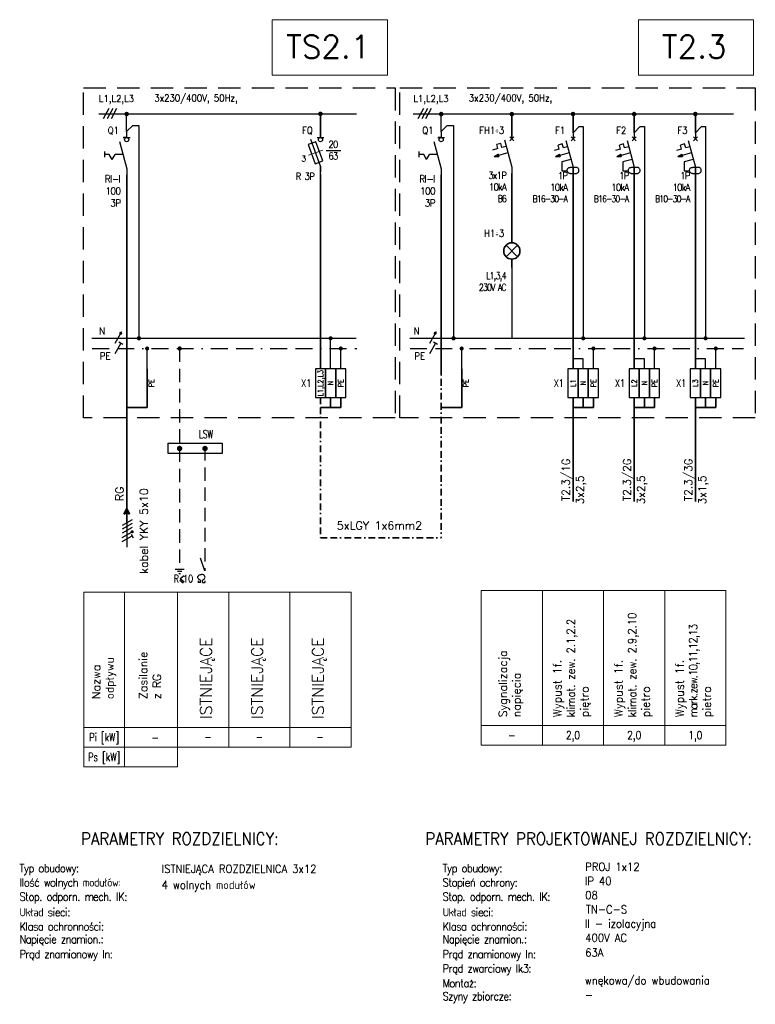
# Model space of a CAD drawing. Header units: metres. Extents: x 45679 to 56861, y -13563 to -12299.
# Tile 2 of 5: x 56288 to 56452, y -13246 to -13027. Entities that reach past the tile are written whole.
import ezdxf
from ezdxf.enums import TextEntityAlignment as Align

# ---------------------------------------------------------------- set-up
doc = ezdxf.new("R2010")
doc.units = ezdxf.units.M
doc.header["$MEASUREMENT"] = 0
for name, pattern in [('( Border )', [1.751, 0.5, -0.25, 0.5, -0.25, 0.001, -0.25]), ('BORDER2', [0.875, 0.25, -0.125, 0.25, -0.125, 0, -0.125]), ('DASHEDX2', [1.5, 1, -0.5]), ('HIDDEN', [0.375, 0.25, -0.125])]:
    doc.linetypes.add(name, pattern=pattern)
for name, color, linetype in [('6', 7, 'Continuous'), ('E-SCHEMAT', 7, 'Continuous'), ('E2-OPIS', 4, 'Continuous'), ('E_opis_odplywu_tekst_pl', 7, 'Continuous'), ('E_SCHEMAT', 7, 'Continuous'), ('el. opisy', 7, 'Continuous'), ('POMOC', 7, 'Continuous'), ('S_INSTALACJA', 7, 'Continuous'), ('S_OPISY', 7, 'Continuous'), ('SCIANY', 7, 'Continuous')]:
    doc.layers.add(name, color=color, linetype=linetype)
for name, color, linetype, lineweight in [('CIENKA', 6, 'Continuous', 25), ('el. zasilanie', 7, 'Continuous', 35), ('I-EL_odplyw_opis_ramka', 7, 'Continuous', 20), ('I-EL_osprzet_symbol_zaciski', 7, 'Continuous', 20), ('PE', 51, 'DASHEDX2', 25)]:
    doc.layers.add(name, color=color, linetype=linetype, lineweight=lineweight)
doc.styles.add('ELECTRICAL', font='romans.shx')
doc.styles.add('Marek', font='simplex.shx', dxfattribs={"width": 0.8, "oblique": 10})
doc.styles.add('ROMANS', font='romans.shx', dxfattribs={"width": 0.7})
doc.styles.add('ROMANS 0.7', font='romans.shx', dxfattribs={"width": 0.7})
doc.styles.get("Standard").update_dxf_attribs({"font": 'romans.shx'})

# ---------------------------------------------------------------- blocks, each defined once
blk = doc.blocks.new('MOFO_zasilanie')
at = {"color": 251}
for p, q in [((0, 0), (0, -2.75)), ((0, -3.75), (0, -6))]:
    blk.add_line(p, q, dxfattribs=at)
at = {"color": 251, "ltscale": 10}
for p, q in [((0, -2.75), (-0.675, -4.1)), ((-0.675, -4.1), (0, -3.75)), ((0, -2.75), (0.675, -4.1)), ((0, -3.75), (0.675, -4.1))]:
    blk.add_line(p, q, dxfattribs=at)
blk = doc.blocks.new('R303')
at = {"layer": 'el. zasilanie', "color": 242, "true_color": 0xcd2027}
blk.add_line((0, -80), (0, -80), dxfattribs=at)
at = {"layer": 'I-EL_osprzet_symbol_zaciski', "color": 242, "linetype": 'Continuous', "ltscale": 0.2, "true_color": 0xcd2027}
blk.add_line((-29.5, -52.8), (6, -40.3), dxfattribs=at)
at = {"layer": 'S_INSTALACJA', "color": 242, "true_color": 0xcd2027}
for p, q in [((0, 5), (0, -10)), ((0, -10), (0, 0)), ((0, -10), (0, 0)), ((0, -80), (-23.9, -14.2)), ((-8.2, -10), (8.3, -10)), ((0, -100), (0, -80)), ((0, -80), (0, -95))]:
    blk.add_line(p, q, dxfattribs=at)
blk.add_lwpolyline([(-29.9, -27), (-12.8, -74), (6, -67.2), (-11.1, -20.2)], close=True, dxfattribs=at)
blk.add_circle((0, -15), 5, dxfattribs=at)
at = {"layer": 'I-EL_osprzet_symbol_zaciski', "color": 242, "linetype": 'Continuous', "ltscale": 0.2, "true_color": 0xcd2027, "insert": (-47, -54.3), "char_height": 14, "width": 175.041, "attachment_point": 1}
blk.add_mtext('3', dxfattribs=at)
blk = doc.blocks.new('FR300')
at = {"layer": 'E_SCHEMAT', "color": 1}
for p, q in [((0.2, -15), (-7.7, -15)), ((0.2, -15), (8.1, -15)), ((-17.8, -24.3), (0.2, -91.5)), ((-53.6, -63.2), (-53.6, -48.8)), ((-42.7, -56), (-53.6, -56)), ((-35.6, -68.3), (-42.7, -56)), ((-35.6, -68.3), (-28.5, -56)), ((-9.3, -56), (-28.5, -56))]:
    blk.add_line(p, q, dxfattribs=at)
at = {"layer": 'el. zasilanie', "color": 1}
blk.add_line((0.2, -91.5), (0.2, -91.5), dxfattribs=at)
at = {"layer": 'S_INSTALACJA', "color": 1}
for p, q in [((0, 0), (0, -15)), ((-8.3, -15), (8.2, -15)), ((0.2, -91.5), (0.2, -106.5))]:
    blk.add_line(p, q, dxfattribs=at)
blk.add_circle((0, -20), 5, dxfattribs=at)
blk = doc.blocks.new('P312')
at = {"layer": 'E_SCHEMAT', "linetype": 'Continuous', "true_color": 0xcd2027}
h = blk.add_hatch(dxfattribs=at)
h.set_pattern_fill('STEEL', color=242, scale=0.014, angle=-90, style=0)
h.set_pattern_definition([(315, (280841.47022, -666577.527926), (0.0314308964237, 0.0314308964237), []), (315, (280841.492444, -666577.527926), (0.0314308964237, 0.0314308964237), [])])
h.paths.add_polyline_path([(-43, -58.5), (-33.1, -52.8), (-31.6, -58.5)])
at = {"layer": '6', "color": 242, "true_color": 0xcd2027}
for p, q in [((-27.5, -71.6), (-27.5, -93)), ((-27.5, -93), (-14.5, -93)), ((-14.5, -92.3), (-14.3, -90.9)), ((-14.3, -93.8), (-14.5, -92.3)), ((-14.3, -90.9), (-13.9, -89.5)), ((-13.9, -95.2), (-14.3, -93.8)), ((-13.9, -89.5), (-13.2, -88.2)), ((-13.2, -96.5), (-13.9, -95.2)), ((-13.2, -88.2), (-12.3, -87)), ((-12.3, -97.6), (-13.2, -96.5)), ((-12.3, -87), (-11.2, -86.1)), ((-11.2, -86.1), (-9.9, -85.4)), ((-9.9, -85.4), (-8.5, -85)), ((-8.5, -85), (-7.1, -84.8)), ((7.1, -84.8), (-7.1, -84.8)), ((8.5, -85), (7.1, -84.8)), ((9.9, -85.4), (8.5, -85)), ((11.2, -86.1), (9.9, -85.4)), ((12.3, -87), (11.2, -86.1)), ((13.2, -88.2), (12.3, -87)), ((12.3, -97.6), (13.2, -96.5)), ((13.9, -89.5), (13.2, -88.2)), ((13.2, -96.5), (13.9, -95.2)), ((14.4, -90.9), (13.9, -89.5)), ((13.9, -95.2), (14.4, -93.8)), ((14.5, -92.3), (14.4, -90.9)), ((14.4, -93.8), (14.5, -92.3)), ((-11.2, -98.5), (-12.3, -97.6)), ((-9.9, -99.2), (-11.2, -98.5)), ((-8.5, -99.7), (-9.9, -99.2)), ((-7.1, -99.8), (-8.5, -99.7)), ((-7.1, -99.8), (7.1, -99.8)), ((7.1, -99.8), (8.5, -99.7)), ((8.5, -99.7), (9.9, -99.2)), ((9.9, -99.2), (11.2, -98.5)), ((11.2, -98.5), (12.3, -97.6))]:
    blk.add_line(p, q, dxfattribs=at)
at = {"layer": 'E-SCHEMAT', "color": 242, "true_color": 0xcd2027}
for p, q in [((-17.6, -18.9), (0, -84.6)), ((-4.9, -10.1), (4.9, -19.9)), ((4.9, -10.1), (-4.9, -19.9)), ((-33.6, -40), (-46.2, -43.4)), ((-26.4, -27.5), (-36.2, -30.1)), ((-33.6, -40), (-36.2, -30.1)), ((-23.7, -37.3), (-26.4, -27.5)), ((-13.4, -34.6), (-23.7, -37.3))]:
    blk.add_line(p, q, dxfattribs=at)
at = {"layer": 'E_SCHEMAT', "color": 242, "true_color": 0xcd2027}
for p, q in [((-4.9, -10.1), (4.9, -19.9)), ((4.9, -10.1), (-4.9, -19.9)), ((4.9, -10.1), (-4.9, -19.9)), ((-43, -58.5), (-33.1, -52.8)), ((-43, -58.5), (-31.6, -58.5)), ((-33.1, -52.8), (-31.6, -58.5)), ((-9.4, -49.5), (-32.3, -55.7)), ((-5.1, -65.5), (-27.5, -71.6))]:
    blk.add_line(p, q, dxfattribs=at)
at = {"layer": 'S_INSTALACJA', "color": 242, "true_color": 0xcd2027}
for p, q in [((0, 0), (0, -15)), ((0, 0), (0, -15)), ((0, -84.6), (0, -99.6)), ((0, -84.6), (0, -99.6))]:
    blk.add_line(p, q, dxfattribs=at)
blk = doc.blocks.new('L300')
at = {"layer": 'el. zasilanie', "color": 242, "true_color": 0xcd2027}
for p, q in [((0, -20), (0, 0)), ((14.1, -54.2), (-14.1, -25.9)), ((-14.1, -54.2), (14.1, -25.9)), ((0, -80.1), (0, -60))]:
    blk.add_line(p, q, dxfattribs=at)
blk.add_circle((0, -40), 20, dxfattribs=at)
blk = doc.blocks.new('S300')
at = {"layer": 'E_SCHEMAT', "linetype": 'Continuous', "true_color": 0xcd2027}
h = blk.add_hatch(dxfattribs=at)
h.set_pattern_fill('STEEL', color=242, scale=0.014, angle=-90, style=0)
h.set_pattern_definition([(315, (280841.459914, -666577.429463), (0.0314308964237, 0.0314308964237), []), (315, (280841.48214, -666577.429463), (0.0314308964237, 0.0314308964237), [])])
h.paths.add_polyline_path([(-43, -58.4), (-33.1, -52.7), (-31.6, -58.4)])
at = {"layer": 'E_SCHEMAT', "color": 242, "true_color": 0xcd2027}
for p, q in [((0, -15), (0, 5)), ((-18, -17.4), (0, -84.5)), ((-4.9, -10.1), (4.9, -19.9)), ((4.9, -10.1), (-4.9, -19.9)), ((-4.9, -10.1), (4.9, -19.9)), ((4.9, -10.1), (-4.9, -19.9)), ((-34.4, -38.9), (-47.3, -42.4)), ((-27, -26.2), (-37.1, -28.9)), ((-34.4, -38.9), (-37.1, -28.9)), ((-24.3, -36.2), (-27, -26.2)), ((-13.7, -33.4), (-24.3, -36.2)), ((-43, -58.4), (-33.1, -52.7)), ((-43, -58.4), (-31.6, -58.4)), ((-33.1, -52.7), (-31.6, -58.4)), ((-9.4, -49.4), (-32.3, -55.6))]:
    blk.add_line(p, q, dxfattribs=at)
at = {"layer": 'S_INSTALACJA', "color": 242, "true_color": 0xcd2027}
for p, q in [((0, 0), (0, -15)), ((0, -84.5), (0, -99.5))]:
    blk.add_line(p, q, dxfattribs=at)

msp = doc.modelspace()

# ---------------------------------------------------------------- linework, layer by layer
at = {"color": 251, "const_width": 0.502}
msp.add_lwpolyline([(56312.04, -13047.85, -1), (56311.54, -13047.85, -1)], format="xyb", close=True, dxfattribs=at)
at = {"const_width": 0.502}
for points in [[(56355.21, -13047.8, -1), (56354.71, -13047.8, -1)], [(56382.11, -13047.85, -1), (56381.6, -13047.85, -1)]]:
    msp.add_lwpolyline(points, format="xyb", close=True, dxfattribs=at)
at = {"color": 7, "const_width": 0.502}
for points in [[(56397.84, -13047.85, -1), (56397.34, -13047.85, -1)], [(56411.47, -13047.85, -1), (56410.97, -13047.85, -1)], [(56425.1, -13047.85, -1), (56424.59, -13047.85, -1)], [(56438.72, -13047.85, -1), (56438.22, -13047.85, -1)]]:
    msp.add_lwpolyline(points, format="xyb", close=True, dxfattribs=at)
for points in [[(56353.83, -13111), (56356.1, -13111), (56356.1, -13104.64), (56353.83, -13104.64)], [(56356.1, -13111), (56358.37, -13111), (56358.37, -13104.64), (56356.1, -13104.64)], [(56358.37, -13111), (56360.64, -13111), (56360.64, -13104.64), (56358.37, -13104.64)]]:
    msp.add_lwpolyline(points, close=True)
at = {"color": 7}
for points in [[(56410.08, -13111), (56412.35, -13111), (56412.35, -13104.64), (56410.08, -13104.64)], [(56412.35, -13111), (56414.62, -13111), (56414.62, -13104.64), (56412.35, -13104.64)], [(56414.62, -13111), (56416.9, -13111), (56416.9, -13104.64), (56414.62, -13104.64)], [(56423.71, -13111), (56425.98, -13111), (56425.98, -13104.64), (56423.71, -13104.64)], [(56425.98, -13111), (56428.25, -13111), (56428.25, -13104.64), (56425.98, -13104.64)], [(56428.25, -13111), (56430.52, -13111), (56430.52, -13104.64), (56428.25, -13104.64)], [(56437.34, -13111), (56439.61, -13111), (56439.61, -13104.64), (56437.34, -13104.64)], [(56439.61, -13111), (56441.88, -13111), (56441.88, -13104.64), (56439.61, -13104.64)], [(56441.88, -13111), (56444.15, -13111), (56444.15, -13104.64), (56441.88, -13104.64)]]:
    msp.add_lwpolyline(points, close=True, dxfattribs=at)
at = {"layer": 'CIENKA', "color": 251, "const_width": 0.606, "elevation": -84.28}
for points in [[(56323.29, -13122.38, 1), (56323.89, -13122.38, 1)], [(56328.94, -13122.38, 1), (56329.54, -13122.38, 1)]]:
    msp.add_lwpolyline(points, format="xyb", close=True, dxfattribs=at)
at = {"layer": 'E2-OPIS', "color": 251, "linetype": 'Continuous'}
for p, q in [((56322.6, -13149.24, -84.28), (56324.58, -13149.24, -84.28)), ((56323.1, -13149.74, -84.28), (56324.08, -13149.74, -84.28)), ((56323.42, -13150.25, -84.28), (56323.76, -13150.25, -84.28))]:
    msp.add_line(p, q, dxfattribs=at)
at = {"layer": 'E2-OPIS', "color": 251, "linetype": 'Continuous', "elevation": -84.28}
msp.add_lwpolyline([(56321.07, -13121.22), (56333.04, -13121.22), (56333.07, -13123.53), (56321.07, -13123.53)], close=True, dxfattribs=at)
at = {"layer": 'E_SCHEMAT', "color": 251, "linetype": 'HIDDEN', "ltscale": 20}
msp.add_line((56371.61, -13042.02), (56371.61, -13115.54), dxfattribs=at)
at = {"layer": 'E_SCHEMAT', "color": 7, "linetype": 'HIDDEN', "ltscale": 20}
msp.add_line((56451.82, -13042.02), (56451.82, -13115.54), dxfattribs=at)
at = {"layer": 'E_SCHEMAT', "color": 251, "ltscale": 100}
for p, q in [((56311.79, -13051.74), (56313.15, -13050.38)), ((56313.17, -13050.38), (56314.53, -13050.38)), ((56314.53, -13050.38), (56314.53, -13097.82)), ((56310.65, -13096.39), (56309.19, -13098.99)), ((56304.06, -13097.82), (56362.92, -13097.82)), ((56310.78, -13142.19), (56313.03, -13140.93))]:
    msp.add_line(p, q, dxfattribs=at)
at = {"layer": 'E_SCHEMAT', "ltscale": 100}
for p, q in [((56381.85, -13051.74), (56383.22, -13050.38)), ((56383.24, -13050.38), (56384.6, -13050.38)), ((56384.6, -13050.38), (56384.6, -13097.82)), ((56380.72, -13096.39), (56379.26, -13098.99)), ((56357.23, -13104.64), (56357.23, -13097.82)), ((56374.88, -13097.82), (56449.42, -13097.82))]:
    msp.add_line(p, q, dxfattribs=at)
at = {"layer": 'E_SCHEMAT', "color": 7, "ltscale": 100}
for p, q in [((56411.22, -13052.02), (56412.58, -13050.65)), ((56412.58, -13050.65), (56413.49, -13050.65)), ((56413.49, -13050.65), (56413.49, -13097.82)), ((56424.85, -13052.02), (56426.21, -13050.65)), ((56426.21, -13050.65), (56427.12, -13050.65)), ((56427.12, -13050.65), (56427.12, -13097.82)), ((56438.47, -13052.02), (56439.84, -13050.65)), ((56439.84, -13050.65), (56440.74, -13050.65)), ((56440.74, -13050.65), (56440.74, -13097.82)), ((56397.59, -13082), (56397.59, -13097.82)), ((56413.49, -13102.37), (56411.22, -13102.37)), ((56413.49, -13104.64), (56413.49, -13102.37)), ((56427.12, -13102.37), (56424.85, -13102.37)), ((56427.12, -13104.64), (56427.12, -13102.37)), ((56440.74, -13102.37), (56438.47, -13102.37)), ((56440.74, -13104.64), (56440.74, -13102.37))]:
    msp.add_line(p, q, dxfattribs=at)
at = {"layer": 'E_SCHEMAT', "color": 251, "linetype": 'BORDER2', "ltscale": 100}
for p, q in [((56309.26, -13101.22), (56310.52, -13098.97)), ((56310.96, -13099.21), (56310.08, -13098.72)), ((56316.35, -13104.64), (56316.35, -13100.1)), ((56312.78, -13141.44), (56313.27, -13142.32)), ((56310.78, -13143.14), (56313.03, -13141.88))]:
    msp.add_line(p, q, dxfattribs=at)
at = {"layer": 'E_SCHEMAT', "linetype": 'BORDER2', "ltscale": 100}
for p, q in [((56379.33, -13101.22), (56380.58, -13098.97)), ((56381.02, -13099.21), (56380.14, -13098.72)), ((56359.5, -13104.64), (56359.5, -13100.1)), ((56386.42, -13104.64), (56386.42, -13100.1))]:
    msp.add_line(p, q, dxfattribs=at)
at = {"layer": 'E_SCHEMAT', "color": 251, "linetype": 'BORDER2', "ltscale": 15}
msp.add_line((56304.11, -13100.1), (56363.03, -13100.1), dxfattribs=at)
at = {"layer": 'E_SCHEMAT', "linetype": 'BORDER2', "ltscale": 15}
msp.add_line((56374.93, -13100.1), (56449.23, -13100.1), dxfattribs=at)
at = {"layer": 'E_SCHEMAT', "color": 7, "linetype": 'BORDER2', "ltscale": 100}
for p, q in [((56415.76, -13104.64), (56415.76, -13100.1)), ((56429.39, -13104.64), (56429.39, -13100.1)), ((56443.02, -13104.64), (56443.02, -13100.1))]:
    msp.add_line(p, q, dxfattribs=at)
at = {"layer": 'E_SCHEMAT', "color": 251, "linetype": 'HIDDEN', "ltscale": 20}
msp.add_lwpolyline([(56371.61, -13115.54), (56302.15, -13115.54), (56302.15, -13042.02), (56371.61, -13042.02)], dxfattribs=at)
at = {"layer": 'E_SCHEMAT', "linetype": 'HIDDEN', "ltscale": 20}
msp.add_lwpolyline([(56451.82, -13115.54), (56372.63, -13115.54), (56372.63, -13042.02), (56451.82, -13042.02)], dxfattribs=at)
at = {"layer": 'E_SCHEMAT', "color": 251, "ltscale": 100, "const_width": 0.339}
for points in [[(56310.46, -13096.87, -1), (56310.46, -13096.53, -1)], [(56312.86, -13140.93, 1), (56313.2, -13140.93, 1)]]:
    msp.add_lwpolyline(points, format="xyb", close=True, dxfattribs=at)
at = {"layer": 'E_SCHEMAT', "color": 251, "ltscale": 100, "const_width": 0.477, "flags": 128}
msp.add_lwpolyline([(56314.77, -13097.82, -1), (56314.29, -13097.82, -1)], format="xyb", close=True, dxfattribs=at)
at = {"layer": 'E_SCHEMAT', "ltscale": 100}
for points, const_width in [([(56357.23, -13097.6, 1), (56357.23, -13098.05, 1)], 0.454), ([(56380.52, -13096.87, -1), (56380.52, -13096.53, -1)], 0.339)]:
    msp.add_lwpolyline(points, format="xyb", close=True, dxfattribs=dict(at, const_width=const_width))
at = {"layer": 'E_SCHEMAT', "ltscale": 100, "const_width": 0.477, "flags": 128}
msp.add_lwpolyline([(56384.84, -13097.82, -1), (56384.36, -13097.82, -1)], format="xyb", close=True, dxfattribs=at)
at = {"layer": 'E_SCHEMAT', "color": 7, "ltscale": 100, "const_width": 0.454}
for points in [[(56413.49, -13097.6, 1), (56413.49, -13098.05, 1)], [(56427.12, -13097.6, 1), (56427.12, -13098.05, 1)], [(56440.74, -13097.6, 1), (56440.74, -13098.05, 1)]]:
    msp.add_lwpolyline(points, format="xyb", close=True, dxfattribs=at)
at = {"layer": 'E_SCHEMAT', "color": 251, "linetype": 'BORDER2', "ltscale": 100, "const_width": 0.454}
msp.add_lwpolyline([(56316.35, -13099.87, 1), (56316.35, -13100.32, 1)], format="xyb", close=True, dxfattribs=at)
at = {"layer": 'E_SCHEMAT', "linetype": 'BORDER2', "ltscale": 100, "const_width": 0.454}
for points in [[(56359.5, -13099.87, 1), (56359.5, -13100.32, 1)], [(56386.42, -13099.87, 1), (56386.42, -13100.32, 1)]]:
    msp.add_lwpolyline(points, format="xyb", close=True, dxfattribs=at)
at = {"layer": 'E_SCHEMAT', "color": 7, "linetype": 'BORDER2', "ltscale": 100, "const_width": 0.454}
for points in [[(56415.76, -13099.87, 1), (56415.76, -13100.32, 1)], [(56429.39, -13099.87, 1), (56429.39, -13100.32, 1)], [(56443.02, -13099.87, 1), (56443.02, -13100.32, 1)]]:
    msp.add_lwpolyline(points, format="xyb", close=True, dxfattribs=at)
at = {"layer": 'el. opisy', "color": 251}
msp.add_line((56356.24, -13055.97), (56359.51, -13055.97), dxfattribs=at)
msp.add_line((56356.24, -13055.97), (56359.51, -13055.97), dxfattribs=at)
at = {"layer": 'el. zasilanie'}
for p, q in [((56354.96, -13048.06), (56354.96, -13052.2)), ((56354.96, -13104.64), (56354.96, -13061.28)), ((56381.87, -13061.42), (56381.87, -13104.64)), ((56386.42, -13104.64), (56386.42, -13113.27)), ((56357.23, -13111), (56357.23, -13113.27)), ((56359.5, -13111), (56359.5, -13113.27)), ((56359.5, -13113.27), (56354.96, -13113.27)), ((56386.42, -13113.27), (56381.87, -13113.27))]:
    msp.add_line(p, q, dxfattribs=at)
at = {"layer": 'el. zasilanie', "color": 7}
for p, q in [((56397.59, -13047.85), (56397.59, -13053.1)), ((56397.59, -13047.85), (56397.59, -13052.2)), ((56411.22, -13052.02), (56411.22, -13047.85)), ((56424.85, -13052.02), (56424.85, -13047.85)), ((56438.47, -13052.02), (56438.47, -13047.85)), ((56411.22, -13104.64), (56411.22, -13059.7)), ((56424.85, -13104.64), (56424.85, -13059.7)), ((56438.47, -13104.64), (56438.47, -13059.7)), ((56397.59, -13061.06), (56397.59, -13074.73)), ((56411.22, -13111), (56411.22, -13134.17)), ((56413.49, -13111), (56413.49, -13113.27)), ((56415.76, -13111), (56415.76, -13113.27)), ((56424.85, -13111), (56424.85, -13134.17)), ((56427.12, -13111), (56427.12, -13113.27)), ((56429.39, -13111), (56429.39, -13113.27)), ((56429.39, -13111), (56429.39, -13113.27)), ((56438.47, -13111), (56438.47, -13134.17)), ((56440.74, -13111), (56440.74, -13113.27)), ((56443.02, -13111), (56443.02, -13113.27)), ((56415.76, -13113.27), (56411.22, -13113.27)), ((56429.39, -13113.27), (56424.85, -13113.27)), ((56443.02, -13113.27), (56438.47, -13113.27))]:
    msp.add_line(p, q, dxfattribs=at)
at = {"layer": 'el. zasilanie', "color": 251}
for p, q in [((56311.81, -13061.42), (56311.81, -13104.64)), ((56311.81, -13104.64), (56311.81, -13134.17)), ((56316.35, -13104.64), (56316.35, -13113.27)), ((56316.35, -13113.27), (56311.81, -13113.27))]:
    msp.add_line(p, q, dxfattribs=at)
at = {"layer": 'el. zasilanie', "linetype": '( Border )', "ltscale": 3}
for p, q in [((56381.87, -13104.64), (56381.87, -13142.32)), ((56354.96, -13111), (56354.96, -13142.32)), ((56354.96, -13142.32), (56381.87, -13142.32))]:
    msp.add_line(p, q, dxfattribs=at)
at = {"layer": 'el. zasilanie', "color": 251, "const_width": 0.341}
msp.add_lwpolyline([(56305.53, -13047.85), (56363.06, -13047.85)], dxfattribs=at)
at = {"layer": 'el. zasilanie', "const_width": 0.341}
msp.add_lwpolyline([(56375.54, -13047.85), (56447.03, -13047.85)], dxfattribs=at)
at = {"layer": 'el. zasilanie', "color": 251, "const_width": 0.477, "flags": 128}
msp.add_lwpolyline([(56323.83, -13100.1, -1), (56323.35, -13100.1, -1)], format="xyb", close=True, dxfattribs=at)
at = {"layer": 'I-EL_odplyw_opis_ramka', "color": 251}
for points in [[(56344.23, -13026.82), (56369.9, -13026.82), (56369.9, -13039.15), (56344.23, -13039.15)], [(56302.23, -13154.41), (56311.32, -13154.41), (56311.32, -13184.53), (56302.23, -13184.53)], [(56311.32, -13154.41), (56323.12, -13154.41), (56323.12, -13184.53), (56311.32, -13184.53)], [(56323.12, -13154.41), (56334.52, -13154.41), (56334.52, -13184.53), (56323.12, -13184.53)], [(56334.52, -13154.41), (56348.15, -13154.41), (56348.15, -13184.53), (56334.52, -13184.53)], [(56348.15, -13154.41), (56361.78, -13154.41), (56361.78, -13184.53), (56348.15, -13184.53)], [(56302.23, -13184.53), (56311.32, -13184.53), (56311.32, -13188.93), (56302.23, -13188.93)], [(56311.32, -13184.53), (56323.12, -13184.53), (56323.12, -13188.93), (56311.32, -13188.93)], [(56323.12, -13184.53), (56334.52, -13184.53), (56334.52, -13188.93), (56323.12, -13188.93)], [(56334.52, -13184.53), (56348.15, -13184.53), (56348.15, -13188.93), (56334.52, -13188.93)], [(56348.15, -13184.53), (56361.78, -13184.53), (56361.78, -13188.93), (56348.15, -13188.93)], [(56302.23, -13188.93), (56311.32, -13188.93), (56311.32, -13193.34), (56302.23, -13193.34)], [(56311.32, -13188.93), (56323.12, -13188.93), (56323.12, -13193.34), (56311.32, -13193.34)]]:
    msp.add_lwpolyline(points, close=True, dxfattribs=at)
at = {"layer": 'I-EL_odplyw_opis_ramka', "color": 7}
for points in [[(56425.77, -13026.82), (56451.44, -13026.82), (56451.44, -13039.15), (56425.77, -13039.15)], [(56390.77, -13154), (56404.4, -13154), (56404.4, -13184.12), (56390.77, -13184.12)], [(56404.4, -13154), (56418.03, -13154), (56418.03, -13184.12), (56404.4, -13184.12)], [(56418.03, -13154), (56431.66, -13154), (56431.66, -13184.12), (56418.03, -13184.12)], [(56431.66, -13154), (56445.29, -13154), (56445.29, -13184.12), (56431.66, -13184.12)], [(56390.77, -13184.12), (56404.4, -13184.12), (56404.4, -13188.52), (56390.77, -13188.52)], [(56404.4, -13184.12), (56418.03, -13184.12), (56418.03, -13188.52), (56404.4, -13188.52)], [(56418.03, -13184.12), (56431.66, -13184.12), (56431.66, -13188.52), (56418.03, -13188.52)], [(56431.66, -13184.12), (56445.29, -13184.12), (56445.29, -13188.52), (56431.66, -13188.52)]]:
    msp.add_lwpolyline(points, close=True, dxfattribs=at)
at = {"layer": 'PE', "color": 251, "ltscale": 3}
for p, q in [((56323.59, -13100.1), (56323.59, -13122.38, -84.28)), ((56323.59, -13122.38, -84.28), (56323.59, -13149.24, -84.28)), ((56329.2, -13122.08, -84.28), (56329.2, -13149.62, -84.28)), ((56329.2, -13149.62, -84.28), (56328.07, -13146.4, -84.28))]:
    msp.add_line(p, q, dxfattribs=at)
at = {"layer": 'POMOC', "color": 251, "linetype": 'Continuous', "ltscale": 10}
for p, q in [((56324.38, -13152.37, -84.28), (56323.66, -13151.79, -84.28)), ((56324.58, -13150.75, -84.28), (56323.72, -13151.45, -84.28)), ((56324.58, -13152.15, -84.28), (56323.72, -13151.45, -84.28)), ((56327.7, -13151.85, -84.28), (56327.7, -13152.23, -84.28)), ((56328.23, -13152.23, -84.28), (56327.7, -13152.23, -84.28)), ((56328.23, -13152.23, -84.28), (56328.23, -13151.73, -84.28)), ((56328.67, -13152.23, -84.28), (56328.67, -13151.73, -84.28)), ((56328.67, -13152.23, -84.28), (56329.2, -13152.23, -84.28)), ((56329.2, -13151.85, -84.28), (56329.2, -13152.23, -84.28))]:
    msp.add_line(p, q, dxfattribs=at)
for points in [[(56328.23, -13151.73, -84.28), (56327.74, -13151.35, -84.28), (56327.63, -13151.08, -84.28), (56327.77, -13150.73, -84.28), (56328.01, -13150.52, -84.28), (56328.45, -13150.46, -84.28)], [(56328.67, -13151.73, -84.28), (56329.16, -13151.35, -84.28), (56329.27, -13151.08, -84.28), (56329.13, -13150.73, -84.28), (56328.89, -13150.52, -84.28), (56328.45, -13150.46, -84.28)]]:
    msp.add_spline(points, degree=3, dxfattribs=at)
at = {"layer": 'S_INSTALACJA', "color": 251}
for p, q in [((56311.79, -13051.74), (56311.79, -13047.85)), ((56311.81, -13136.67), (56311.81, -13135.17)), ((56311.81, -13138.71), (56311.81, -13144.36))]:
    msp.add_line(p, q, dxfattribs=at)
at = {"layer": 'S_INSTALACJA'}
msp.add_line((56381.85, -13051.74), (56381.85, -13047.85), dxfattribs=at)
at = {"layer": 'SCIANY', "color": 251, "ltscale": 10000}
for p, q in [((56307.84, -13046.64), (56306.59, -13048.9)), ((56308.7, -13046.64), (56307.45, -13048.9)), ((56309.56, -13046.64), (56308.32, -13048.88)), ((56313.03, -13139.12), (56310.78, -13140.38)), ((56313.03, -13138.26), (56310.79, -13139.51)), ((56313.03, -13139.98), (56310.78, -13141.23))]:
    msp.add_line(p, q, dxfattribs=at)
at = {"layer": 'SCIANY', "ltscale": 10000}
for p, q in [((56377.91, -13046.64), (56376.66, -13048.9)), ((56378.77, -13046.64), (56377.51, -13048.9)), ((56379.63, -13046.64), (56378.38, -13048.88))]:
    msp.add_line(p, q, dxfattribs=at)

# ---------------------------------------------------------------- block references
at = {"layer": 'el. zasilanie', "color": 251, "xscale": 0.90854858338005, "yscale": 0.90854858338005, "zscale": 0.90854858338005}
msp.add_blockref('MOFO_zasilanie', (56311.81, -13133.26), dxfattribs=at)
at = {"layer": 'S_INSTALACJA', "color": 7, "xscale": 0.090854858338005, "yscale": 0.090854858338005, "zscale": 0.090854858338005}
for name, p in [('S300', (56397.59, -13052.02)), ('P312', (56411.22, -13052.02)), ('P312', (56424.85, -13052.02)), ('P312', (56438.47, -13052.02)), ('L300', (56397.59, -13074.73))]:
    msp.add_blockref(name, p, dxfattribs=at)
at = {"layer": 'S_INSTALACJA', "color": 251, "xscale": 0.090854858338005, "yscale": 0.090854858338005, "zscale": 0.090854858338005}
for name, p in [('FR300', (56311.79, -13051.74)), ('R303', (56354.96, -13052.2)), ('FR300', (56381.85, -13051.74))]:
    msp.add_blockref(name, p, dxfattribs=at)

# ---------------------------------------------------------------- texts
at = {"style": 'ROMANS 0.7', "width": 0.8}
msp.add_text('X1', height=1.635, dxfattribs=at).set_placement((56352.92, -13107.82), align=Align.MIDDLE_RIGHT)
at = {"color": 7, "style": 'ROMANS 0.7', "width": 0.8}
for p in [(56409.17, -13107.82), (56422.8, -13107.82), (56436.43, -13107.82)]:
    msp.add_text('X1', height=1.635, dxfattribs=at).set_placement(p, align=Align.MIDDLE_RIGHT)
at = {"style": 'ROMANS 0.7', "flags": 12}
for tag, text, height, width, p in [('L1,L2,L3', 'L1L2L3', 1.181, 0.8, (56354.96, -13107.82)), ('N', 'N', 1.18, 0.9, (56357.23, -13107.82)), ('PE', 'PE', 1.181, 0.9, (56359.5, -13107.82)), ('PE', 'PE', 1.181, 0.9, (56387.37, -13107.82))]:
    msp.add_attdef(tag, text=text, height=height, rotation=90, dxfattribs=dict(at, width=width)).set_placement(p, align=Align.MIDDLE_CENTER)
at = {"color": 251, "style": 'ROMANS 0.7', "width": 0.9, "flags": 12}
msp.add_attdef('PE', text='PE', height=1.181, rotation=90, dxfattribs=at).set_placement((56317.3, -13107.82), align=Align.MIDDLE_CENTER)
at = {"color": 7, "style": 'ROMANS 0.7', "width": 0.9, "flags": 12}
for tag, text, height, p in [('L1', 'L1L2L3', 1.181, (56411.22, -13107.82)), ('N', 'N', 1.18, (56413.49, -13107.82)), ('PE', 'PE', 1.181, (56415.76, -13107.82)), ('L2', 'L1L2L3', 1.181, (56424.85, -13107.82)), ('N', 'N', 1.18, (56427.12, -13107.82)), ('PE', 'PE', 1.181, (56429.39, -13107.82)), ('L3', 'L1L2L3', 1.181, (56438.47, -13107.82)), ('N', 'N', 1.18, (56440.74, -13107.82)), ('PE', 'PE', 1.181, (56443.02, -13107.82))]:
    msp.add_attdef(tag, text=text, height=height, rotation=90, dxfattribs=at).set_placement(p, align=Align.MIDDLE_CENTER)
at = {"layer": 'E2-OPIS', "color": 251, "linetype": 'Continuous', "style": 'ROMANS', "width": 0.65}
msp.add_text('LSW', height=1.825, dxfattribs=at).set_placement((56327.92, -13120.09, -84.28))
at = {"layer": 'E_opis_odplywu_tekst_pl', "color": 251}
msp.add_text('TS2.1', height=5.088, dxfattribs=at).set_placement((56356.69, -13032.84), align=Align.MIDDLE_CENTER)
at = {"layer": 'E_opis_odplywu_tekst_pl', "color": 7}
msp.add_text('T2.3', height=5.088, dxfattribs=at).set_placement((56438.23, -13032.84), align=Align.MIDDLE_CENTER)
at = {"layer": 'E_opis_odplywu_tekst_pl', "color": 7, "style": 'Marek', "width": 0.8}
for s, height, p in [('2,0', 1.817, (56411.22, -13186.27)), ('2,0', 1.817, (56424.85, -13186.27)), ('1,0', 1.817, (56438.47, -13186.27)), ('-', 1.82, (56397.59, -13186.27))]:
    msp.add_text(s, height=height, dxfattribs=at).set_placement(p, align=Align.MIDDLE_CENTER)
at = {"layer": 'E_opis_odplywu_tekst_pl', "color": 251, "style": 'Marek'}
for s, height, width, p in [('Pi [kW]', 1.817, 0.75, (56306.78, -13186.73)), ('-', 1.82, 0.8, (56318.14, -13186.82)), ('-', 1.82, 0.8, (56329.94, -13186.68)), ('-', 1.82, 0.8, (56341.33, -13186.68)), ('-', 1.82, 0.8, (56354.87, -13186.68)), ('Ps [kW]', 1.817, 0.75, (56306.78, -13191.13))]:
    msp.add_text(s, height=height, dxfattribs=dict(at, width=width)).set_placement(p, align=Align.MIDDLE_CENTER)
at = {"layer": 'el. opisy', "color": 251, "width": 0.9}
msp.add_text('L1,L2,L3', height=1.545, dxfattribs=at).set_placement((56305.61, -13045.16))
at = {"layer": 'el. opisy', "width": 0.9}
msp.add_text('L1,L2,L3', height=1.545, dxfattribs=at).set_placement((56375.68, -13045.16))
at = {"layer": 'el. opisy', "color": 251, "width": 0.9}
msp.add_text('Q1', height=1.545, dxfattribs=at).set_placement((56310.07, -13052.23), align=Align.RIGHT)
at = {"layer": 'el. opisy', "width": 0.9}
for s, p in [('FQ', (56353.25, -13052.23)), ('Q1', (56380.14, -13052.23))]:
    msp.add_text(s, height=1.545, dxfattribs=at).set_placement(p, align=Align.RIGHT)
at = {"layer": 'el. opisy', "color": 7, "width": 0.9}
for s, p in [('FH1÷3', (56395.88, -13052.23)), ('F1', (56409.47, -13052.23)), ('F2', (56423.09, -13052.23)), ('F3', (56436.72, -13052.23)), ('H1÷3', (56395.88, -13075.23))]:
    msp.add_text(s, height=1.545, dxfattribs=at).set_placement(p, align=Align.RIGHT)
at = {"layer": 'el. opisy', "color": 251, "width": 0.9}
for s, height, p in [('N', 1.54, (56306.34, -13096.19)), ('PE', 1.545, (56307.01, -13101.74))]:
    msp.add_text(s, height=height, dxfattribs=at).set_placement(p, align=Align.MIDDLE_CENTER)
at = {"layer": 'el. opisy', "width": 0.9}
for s, height, p in [('N', 1.54, (56376.41, -13096.19)), ('PE', 1.545, (56377.08, -13101.74))]:
    msp.add_text(s, height=height, dxfattribs=at).set_placement(p, align=Align.MIDDLE_CENTER)
at = {"layer": 'el. opisy', "color": 251}
for s, insert, char_height, width, attachment_point in [('{\\T0.8;\\W0.9;\\C256;20\\P63}', (56358.76, -13053.85), 1.5445, 5.1957, 3), ('\\pxqr;{\\T0.9;\\W0.9;RI-I 100\\P3P}', (56304.26, -13061.5), 1.6121, 6.1658, 1), ('{\\T0.9;\\W0.9;\\C256;R 3P}', (56353.62, -13060.93), 1.5445, 6.3575, 3)]:
    msp.add_mtext(s, dxfattribs=dict(at, insert=insert, char_height=char_height, width=width, attachment_point=attachment_point))
at = {"layer": 'el. opisy', "insert": (56374.33, -13061.5), "char_height": 1.6121, "width": 6.1658, "attachment_point": 1}
msp.add_mtext('\\pxqr;{\\T0.9;\\W0.9;RI-I 100\\P3P}', dxfattribs=at)
at = {"layer": 'el. opisy', "color": 7, "char_height": 1.5445, "attachment_point": 3}
for s, insert, width in [('{\\W0.9;\\T0.8;3x1P 10kA\\P\\W0.8;B6}', (56396.3, -13060.76), 5.1957), ('{\\W0.9;\\T0.8;1P 10kA\\P\\W0.8;B16-30-A}', (56409.93, -13060.82), 5.1957), ('{\\W0.9;\\T0.8;1P 10kA\\P\\W0.8;B16-30-A}', (56423.56, -13060.82), 5.1957), ('{\\T0.8;\\W0.9;1P 10kA\\P\\W0.8;B10-30-A}', (56437.19, -13060.82), 5.1957), ('{\\W0.8;\\T0.8;L1,3,4\\P230V AC}', (56396.25, -13083.12), 9.3727)]:
    msp.add_mtext(s, dxfattribs=dict(at, insert=insert, width=width))
at = {"layer": 'POMOC', "color": 251, "linetype": 'Continuous', "ltscale": 10, "style": 'ROMANS', "width": 0.8}
msp.add_text('R 10', height=1.646, dxfattribs=at).set_placement((56322.26, -13152.21, -84.28))
at = {"layer": 'S_OPISY', "color": 251, "width": 0.9}
msp.add_text('3x230/400V, 50Hz, ', height=1.5445, dxfattribs=at).set_placement((56317.94, -13045.06))
at = {"layer": 'S_OPISY', "width": 0.9}
for s, height, p in [('3x230/400V, 50Hz, ', 1.5445, (56388, -13045.06)), ('ISTNIEJĄCA ROZDZIELNICA 3x12', 1.8171, (56319.59, -13216.98)), ('PROJ 1x12', 1.817, (56413.93, -13216.5)), ('4 wolnych modułów', 1.8171, (56319.59, -13220.56)), ('IP 40', 1.817, (56413.85, -13219.67)), ('08', 1.817, (56413.93, -13222.83)), ('TN-C-S', 1.817, (56414.09, -13226)), ('II - izolacyjna', 1.8171, (56413.85, -13229.17)), ('400V AC', 1.817, (56413.93, -13232.33)), ('63A', 1.817, (56413.93, -13235.63)), ('wnękowa/do wbudowania', 1.8171, (56413.85, -13241.83)), ('-', 1.82, (56413.85, -13245.03))]:
    msp.add_text(s, height=height, dxfattribs=at).set_placement(p)
at = {"layer": 'S_OPISY', "color": 7, "style": 'ELECTRICAL'}
for s, p in [('T2.3/1G', (56409.62, -13134.12)), ('T2.3/2G', (56423.25, -13134.12)), ('T2.3/3G', (56436.88, -13134.12)), ('3x2,5', (56412.75, -13134.82)), ('3x2,5', (56426.37, -13134.82)), ('3x1,5', (56440, -13134.82))]:
    msp.add_text(s, height=1.726, rotation=90, dxfattribs=at).set_placement(p, align=Align.MIDDLE_LEFT)
at = {"layer": 'S_OPISY', "color": 251, "style": 'ELECTRICAL'}
for s, height, p in [('RG', 1.802, (56310.21, -13134.12)), ('kabel YKY 5x10', 1.8018, (56315.62, -13150.32))]:
    msp.add_text(s, height=height, rotation=90, dxfattribs=at).set_placement(p, align=Align.MIDDLE_LEFT)
at = {"layer": 'S_OPISY', "style": 'ELECTRICAL'}
msp.add_text('5xLGY 1x6mm2', height=1.8018, dxfattribs=at).set_placement((56358.6, -13139.55), align=Align.MIDDLE_LEFT)
at = {"layer": 'S_OPISY', "color": 7, "style": 'ELECTRICAL', "width": 0.9}
for s, p in [('PARAMETRY ROZDZIELNICY:', (56301.62, -13209.35)), ('PARAMETRY PROJEKTOWANEJ ROZDZIELNICY:', (56378.32, -13209.35))]:
    msp.add_text(s, height=2.7256, dxfattribs=at).set_placement(p, align=Align.MIDDLE_LEFT)
at = {"layer": 'S_OPISY', "color": 7, "char_height": 1.8171, "width": 28.3032, "attachment_point": 4, "rotation": 90}
for s, insert in [('Wypust 1f.\\P{\\T0.85;\\W0.9;mark.zew.10,11,12,13\\P}pietro', (56438.3, -13182.3)), ('Wypust 1f.\\P{\\W0.9;klimat. zew. 2.1,2.2\\P}piętro', (56411.05, -13182.3)), ('Wypust 1f.\\P{\\W0.9;klimat. zew. 2.9,2.10\\P}pietro', (56424.68, -13182.3)), ('Sygnalizacja\\Pnapięcia', (56397.42, -13182.3))]:
    msp.add_mtext(s, dxfattribs=dict(at, insert=insert))
at = {"layer": 'S_OPISY', "color": 251, "width": 28.3032, "attachment_point": 4, "rotation": 90}
for s, insert, char_height in [('{\\H1.4x;ISTNIEJĄCE}', (56329.77, -13182.71), 1.8171), ('{\\H1.4x;ISTNIEJĄCE}', (56341.16, -13182.71), 1.8171), ('{\\H1.4x;ISTNIEJĄCE}', (56354.7, -13182.71), 1.8171), ('Nazwa\\Podpływu', (56306.78, -13178.25), 1.817), ('Zasilanie\\P{\\T0.95;z RG}', (56316.99, -13178.25), 1.8171)]:
    msp.add_mtext(s, dxfattribs=dict(at, insert=insert, char_height=char_height))
at = {"layer": 'S_OPISY', "color": 7, "char_height": 1.8171, "width": 81.5646, "attachment_point": 4, "line_spacing_factor": 0.3}
for s, insert in [('\\pxse0.9,ql;{\\W0.9;\\T0.9;Typ obudowy:}', (56287.9, -13216.23)), ('\\pxse0.9,ql;{\\W0.9;\\T0.9;Typ obudowy:}', (56382.16, -13216.23)), ('\\pxse0.9,ql;{\\T0.9;\\W0.9;Ilość wolnych modułów:}', (56287.9, -13219.4)), ('\\pxse0.9,ql;{\\W0.9;\\T0.9;Stopień ochrony:}', (56382.16, -13219.4)), ('\\pxse0.9,ql;{\\W0.9;\\T0.9;Stop. odporn. mech. IK:}', (56287.9, -13222.56)), ('\\pxse0.9,ql;{\\W0.9;\\T0.9;Stop. odporn. mech. IK:}', (56382.16, -13222.56)), ('\\pxse0.9,ql;{\\W0.9;\\T0.9;Układ sieci:}', (56287.9, -13225.73)), ('\\pxse0.9,ql;{\\W0.9;\\T0.9;Układ sieci:}', (56382.16, -13225.73)), ('\\pxse0.9,ql;{\\W0.9;\\T0.9;Klasa ochronności:}', (56287.9, -13228.89)), ('\\pxse0.9,ql;{\\W0.9;\\T0.9;Klasa ochronności:}', (56382.16, -13228.89)), ('\\pxse0.9,ql;{\\W0.9;\\T0.9;Napięcie znamion.:}', (56287.9, -13232.06)), ('\\pxse0.9,ql;{\\W0.9;\\T0.9;Napięcie znamion.:}', (56382.16, -13232.06)), ('\\pxse0.9,ql;{\\W0.9;\\T0.9;Prąd znamionowy In:}', (56287.9, -13235.36)), ('\\pxse0.9,ql;{\\W0.9;\\T0.9;Prąd znamionowy In:}', (56382.16, -13235.36)), ('\\pxse0.9,ql;{\\W0.9;\\T0.9;Prąd zwarciowy Ik3:}', (56382.16, -13238.57)), ('\\pxse0.9,ql;{\\W0.9;\\T0.9;Montaż:}', (56382.16, -13241.55)), ('\\pxse0.9,ql;{\\W0.9;\\T0.9;Szyny zbiorcze:}', (56382.16, -13244.76))]:
    msp.add_mtext(s, dxfattribs=dict(at, insert=insert))

doc.saveas('drawing.dxf')
